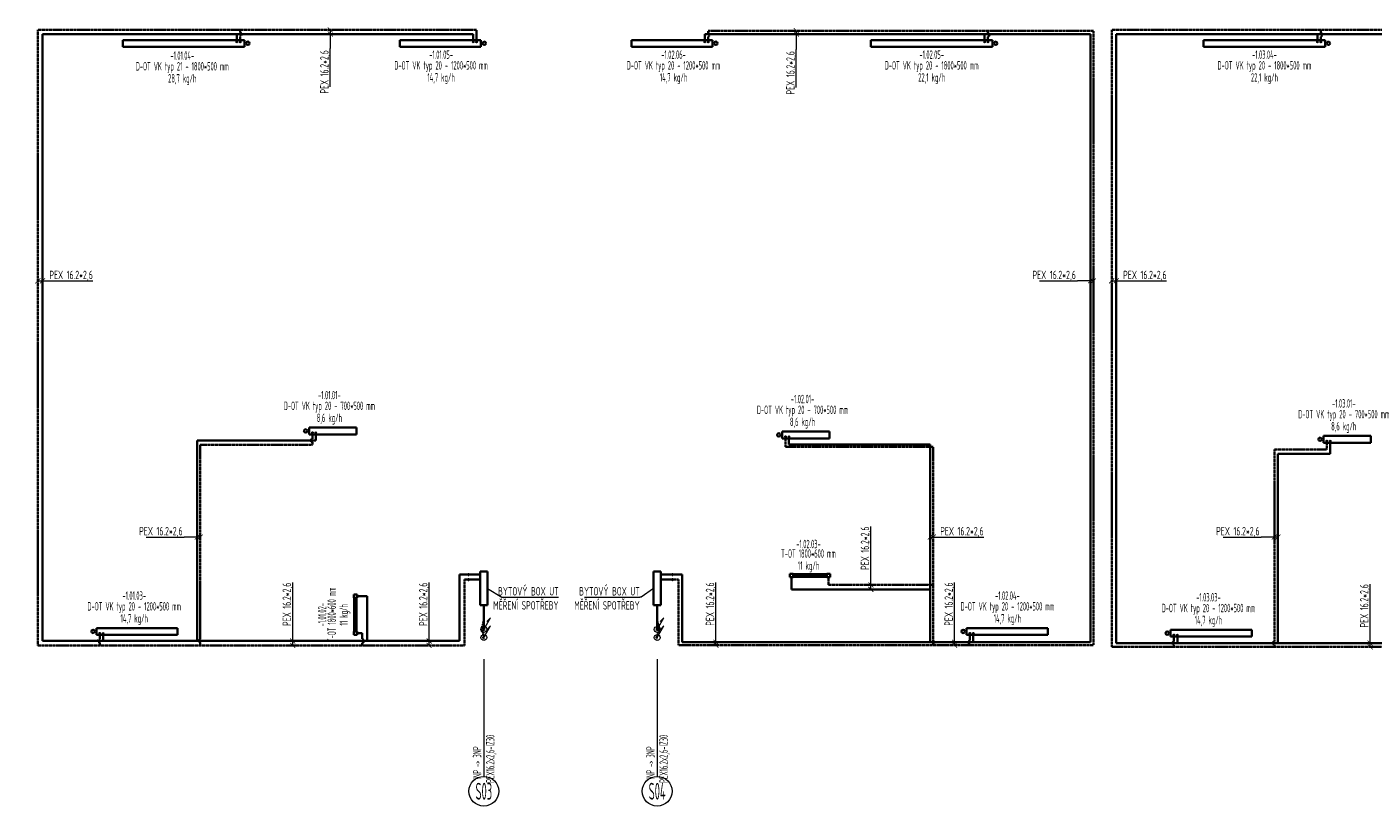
# Model space of a CAD drawing. Header units: millimetres. Extents: x -727 to 69715, y -15705 to 98123.
# Tile 191 of 256: x 25430 to 45349, y 1404 to 12942. Entities that reach past the tile are written whole.
import ezdxf
from ezdxf.enums import TextEntityAlignment as Align

# ---------------------------------------------------------------- set-up
doc = ezdxf.new("R2010")
doc.units = ezdxf.units.MM
doc.linetypes.add('VERDECKT', pattern=[9.525, 6.35, -3.175])
doc.linetypes.add('ČÁRKOVANÁ', pattern=[0.75, 0.5, -0.25])
for name, color, linetype, lineweight in [('JS_VYT_POPIS - OBECNĚ', 7, 'Continuous', 5), ('UT_IZOLACE - TEPELNÁ', 6, 'IZOLACE TEPELNA', 5), ('UT_KOTY - DIMENZE', 7, 'Continuous', 5), ('UT_POTRUBI - PŘÍVOD', 1, 'Continuous', 35), ('UT_POTRUBI - ZPÁTEČKA', 5, 'Continuous', 35), ('UT_SCHÉMA_PŘÍVOD', 10, 'Continuous', 35), ('UT_SCHÉMA_ZPÁTEČKA', 172, 'VERDECKT', 35), ('UT_ZAŘÍZENÍ - OT', 3, 'Continuous', 35), ('VZT_50 POPIS - OBECNE', 7, 'Continuous', 5), ('VZT_KOTY - DIMENZE', 7, 'Continuous', 5)]:
    doc.layers.add(name, color=color, linetype=linetype, lineweight=lineweight)
doc.styles.add('ISOCP 2.5', font='isocp.shx', dxfattribs={"width": 0.6, "height": 2.5})
doc.styles.get("Standard").update_dxf_attribs({"font": 'arial.ttf'})
doc.styles.add('VZT_POPIS', font='isocp.shx', dxfattribs={"width": 0.6, "height": 125})
doc.linetypes.add('IZOLACE TEPELNA', pattern='A,12.7,-1.5,["T",Standard,S=2.54,R=0,X=0,Y=-1.27],-3', length=17.2)

# ---------------------------------------------------------------- blocks, each defined once
blk = doc.blocks.new('_ArchTick')
at = {"color": 0, "linetype": 'ByBlock', "const_width": 0.15}
blk.add_lwpolyline([(-0.5, -0.5), (0.5, 0.5)], dxfattribs=at)

msp = doc.modelspace()

# ---------------------------------------------------------------- linework, layer by layer
at = {"layer": 'JS_VYT_POPIS - OBECNĚ'}
for p, q in [((32191, 3580), (32191, 1844)), ((34756, 3580), (34756, 1844))]:
    msp.add_line(p, q, dxfattribs=at)
for centre in [(32191, 1624), (34756, 1624)]:
    msp.add_circle(centre, 220, dxfattribs=at)
at = {"layer": 'UT_IZOLACE - TEPELNÁ', "ltscale": 10}
for centre in [(32191, 4020), (34756, 4020), (32191, 3900), (34756, 3900)]:
    msp.add_circle(centre, 44, dxfattribs=at)
at = {"layer": 'UT_KOTY - DIMENZE'}
for points in [[(29919, 12899), (29919, 12622)], [(29919, 12837), (29919, 12622)], [(36815, 12886), (36815, 12609)], [(36815, 12836), (36815, 12609)], [(29919, 12057), (29919, 12622)], [(36815, 12044), (36815, 12609)], [(25592, 9182), (25840, 9182)], [(25661, 9182), (25840, 9182)], [(25840, 9182), (26405, 9182)], [(40412, 9182), (40977, 9182)], [(41169, 9182), (40977, 9182)], [(41211, 9182), (40977, 9182)], [(41481, 9182), (41729, 9182)], [(41549, 9182), (41729, 9182)], [(41729, 9182), (42294, 9182)], [(27194, 5388), (27759, 5388)], [(27951, 5388), (27759, 5388)], [(27995, 5388), (27759, 5388)], [(37918, 4978), (37918, 5543)], [(38796, 5388), (39022, 5388)], [(38842, 5388), (39022, 5388)], [(39022, 5388), (39587, 5388)], [(43130, 5388), (43695, 5388)], [(43888, 5388), (43695, 5388)], [(43940, 5388), (43695, 5388)], [(37918, 4679), (37918, 4978)], [(37918, 4613), (37918, 4978)], [(29363, 4148), (29363, 4713)], [(31382, 4148), (31382, 4713)], [(35625, 4152), (35625, 4717)], [(39157, 4152), (39157, 4717)], [(45306, 4126), (45306, 4691)], [(29363, 3849), (29363, 4148)], [(29363, 3783), (29363, 4148)], [(31382, 3849), (31382, 4148)], [(31382, 3783), (31382, 4148)], [(35625, 3829), (35625, 4152)], [(35625, 3787), (35625, 4152)], [(39157, 3829), (39157, 4152)], [(39157, 3787), (39157, 4152)], [(45306, 3818), (45306, 4126)], [(45306, 3761), (45306, 4126)]]:
    msp.add_lwpolyline(points, dxfattribs=at)
at = {"layer": 'UT_POTRUBI - PŘÍVOD'}
for p, q in [((25661, 3849), (25661, 12837)), ((25661, 12837), (32034, 12837)), ((41169, 12836), (35460, 12836)), ((41169, 3829), (41169, 12836)), ((41548, 3818), (41548, 12833)), ((41548, 12833), (48083, 12833)), ((31956, 4831), (31831, 4831)), ((31831, 4831), (31831, 3849)), ((31964, 4831), (32136, 4831)), ((34982, 4831), (34811, 4831)), ((34990, 4831), (35127, 4831)), ((35127, 4831), (35127, 3829)), ((36743, 4795), (36743, 4613)), ((36743, 4613), (38796, 4613)), ((38796, 4613), (38796, 3829)), ((30316, 4514), (30465, 4513)), ((30465, 4513), (30463, 3849)), ((32191, 4377), (32191, 4030)), ((34756, 4377), (34756, 4030)), ((31831, 3849), (25661, 3849)), ((35127, 3829), (41169, 3829)), ((47565, 3818), (41548, 3818))]:
    msp.add_line(p, q, dxfattribs=at)
at = {"layer": 'UT_POTRUBI - PŘÍVOD', "linetype": 'Continuous'}
for p, q in [((28535, 12718), (28535, 12837)), ((32034, 12718), (32034, 12837)), ((35460, 12718), (35460, 12836)), ((39601, 12718), (39601, 12836)), ((44525, 12718), (44525, 12833)), ((29704, 6935), (29704, 6819)), ((36705, 6876), (36705, 6760)), ((44715, 6811), (44715, 6622)), ((32136, 4377), (32136, 4877)), ((32136, 4877), (32246, 4877)), ((32246, 4877), (32246, 4377)), ((34701, 4377), (34701, 4877)), ((34701, 4877), (34811, 4877)), ((34811, 4877), (34811, 4377)), ((32246, 4377), (32136, 4377)), ((34811, 4377), (34701, 4377)), ((26558, 3965), (26558, 3849)), ((39434, 3965), (39434, 3829)), ((42453, 3940), (42453, 3824))]:
    msp.add_line(p, q, dxfattribs=at)
at = {"layer": 'UT_POTRUBI - PŘÍVOD', "linetype": 'Continuous', "lineweight": 5}
for centre in [(28535, 12718), (32034, 12718), (35460, 12718), (39601, 12718), (44525, 12718), (29704, 6935), (36705, 6876), (44715, 6811), (26558, 3965), (39434, 3965), (42453, 3940)]:
    msp.add_circle(centre, 10, dxfattribs=at)
at = {"layer": 'UT_POTRUBI - PŘÍVOD', "linetype": 'Continuous'}
for centre, radius in [((31964, 4831), 8.1), ((34982, 4831), 8.1), ((32191, 4020), 10), ((34756, 4020), 10)]:
    msp.add_circle(centre, radius, dxfattribs=at)
at = {"layer": 'UT_POTRUBI - ZPÁTEČKA', "linetype": 'ČÁRKOVANÁ', "lineweight": 5, "ltscale": 150}
for centre in [(28585, 12718), (32084, 12718), (35510, 12718), (39651, 12718), (44575, 12718), (29654, 6935), (36655, 6876), (44665, 6811), (26508, 3965), (39384, 3965), (42403, 3940)]:
    msp.add_circle(centre, 10, dxfattribs=at)
at = {"layer": 'UT_SCHÉMA_PŘÍVOD'}
for p, q in [((29704, 6819), (27951, 6819)), ((27951, 6819), (27951, 3849)), ((38796, 6760), (36705, 6760)), ((38796, 4613), (38796, 6760)), ((44715, 6622), (43940, 6622)), ((43940, 6622), (43940, 3818))]:
    msp.add_line(p, q, dxfattribs=at)
at = {"layer": 'UT_SCHÉMA_ZPÁTEČKA', "ltscale": 0.3}
for p, q in [((25592, 3783), (25592, 12899)), ((25592, 12899), (32084, 12899)), ((28585, 12859), (28585, 12899)), ((28585, 12718), (28585, 12809)), ((41211, 12886), (35510, 12886)), ((35510, 12851), (35510, 12886)), ((35510, 12718), (35510, 12801)), ((39651, 12851), (39651, 12886)), ((39651, 12718), (39651, 12801)), ((41211, 3787), (41211, 12886)), ((41481, 3761), (41481, 12901)), ((41481, 12901), (48133, 12901)), ((44575, 12851), (44575, 12901)), ((44575, 12718), (44575, 12801)), ((36655, 6876), (36655, 6726)), ((44665, 6811), (44665, 6683)), ((29654, 6753), (27995, 6753)), ((27995, 6753), (27995, 3871)), ((38785, 6726), (36655, 6726)), ((38842, 6726), (38806, 6726)), ((38842, 4682), (38842, 6726)), ((44665, 6683), (43888, 6683)), ((43888, 6683), (43888, 3841)), ((37293, 4795), (37293, 4682)), ((31956, 4757), (31904, 4757)), ((31904, 4757), (31904, 3783)), ((34991, 4757), (35072, 4757)), ((35072, 4757), (35072, 3787)), ((37293, 4682), (38780, 4682)), ((38811, 4682), (38842, 4682)), ((38842, 4682), (38842, 3848)), ((32189, 4144), (32163, 4045)), ((32163, 4022), (32190, 3921)), ((34757, 4144), (34784, 4045)), ((34784, 4022), (34757, 3921)), ((35072, 3787), (41211, 3787)), ((38842, 3810), (38842, 3787)), ((31904, 3783), (25592, 3783)), ((47622, 3761), (41481, 3761))]:
    msp.add_line(p, q, dxfattribs=at)
at = {"layer": 'UT_SCHÉMA_ZPÁTEČKA'}
for p, q in [((32084, 12718), (32084, 12899)), ((29654, 6935), (29654, 6844)), ((29654, 6794), (29654, 6753)), ((31964, 4757), (32136, 4757)), ((34983, 4757), (34811, 4757)), ((26508, 3965), (26508, 3875)), ((26508, 3825), (26508, 3783)), ((27995, 3828), (27995, 3783)), ((30316, 3964), (30392, 3964)), ((30392, 3964), (30392, 3877)), ((30392, 3822), (30392, 3783)), ((39384, 3965), (39384, 3853)), ((39384, 3803), (39384, 3787)), ((42403, 3940), (42403, 3841)), ((42403, 3791), (42403, 3761)), ((43888, 3794), (43888, 3761))]:
    msp.add_line(p, q, dxfattribs=at)
at = {"layer": 'UT_SCHÉMA_ZPÁTEČKA', "ltscale": 0.3}
for centre, radius in [((31964, 4757), 8.1), ((34983, 4757), 8.1), ((32191, 3900), 10), ((34756, 3900), 10)]:
    msp.add_circle(centre, radius, dxfattribs=at)
for centre, radius, start, end in [((28585, 12834), 25, 270, 90), ((35510, 12826), 25, 270, 90), ((39651, 12826), 25, 270, 90), ((44575, 12826), 25, 270, 90), ((32205, 4034), 44, 165, 195), ((34741, 4034), 44, 345, 15), ((32147, 3910), 44, 360, 15), ((34799, 3910), 44, 165, 180)]:
    msp.add_arc(centre, radius, start, end, dxfattribs=at)
at = {"layer": 'UT_SCHÉMA_ZPÁTEČKA'}
for centre, radius, start, end in [((29654, 6819), 25, 90, 270), ((38796, 6726), 10.2, 0, 180), ((38796, 4682), 15.6, 0, 180), ((26508, 3850), 25, 90, 270), ((27995, 3849), 21.6, 90, 270), ((30392, 3849), 27.7, 270, 90), ((38842, 3829), 19.5, 270, 90), ((39384, 3828), 25, 90, 270), ((42403, 3816), 25, 90, 270), ((43888, 3818), 23.6, 90, 270)]:
    msp.add_arc(centre, radius, start, end, dxfattribs=at)
at = {"layer": 'UT_ZAŘÍZENÍ - OT', "linetype": 'Continuous'}
for p, q in [((28649, 12748), (26849, 12748)), ((26849, 12748), (26849, 12648)), ((28649, 12648), (28649, 12748)), ((32148, 12748), (30948, 12748)), ((30948, 12748), (30948, 12648)), ((32148, 12648), (32148, 12748)), ((35574, 12748), (34374, 12748)), ((34374, 12748), (34374, 12648)), ((35574, 12648), (35574, 12748)), ((39716, 12748), (37916, 12748)), ((37916, 12748), (37916, 12648)), ((39716, 12648), (39716, 12748)), ((44639, 12748), (42839, 12748)), ((42839, 12748), (42839, 12648)), ((44639, 12648), (44639, 12748)), ((26849, 12648), (28649, 12648)), ((30948, 12648), (32148, 12648)), ((34374, 12648), (35574, 12648)), ((37916, 12648), (39716, 12648)), ((42839, 12648), (44639, 12648)), ((29605, 7008), (30305, 7008)), ((29605, 6908), (29605, 7008)), ((30305, 7008), (30305, 6908)), ((30305, 6908), (29605, 6908)), ((36606, 6949), (37306, 6949)), ((36606, 6849), (36606, 6949)), ((37306, 6849), (36606, 6849)), ((37306, 6949), (37306, 6849)), ((44615, 6885), (45315, 6885)), ((44615, 6785), (44615, 6885)), ((45315, 6785), (44615, 6785)), ((45315, 6885), (45315, 6785)), ((36768, 4845), (36718, 4845)), ((36718, 4845), (36718, 4795)), ((36718, 4795), (36768, 4795)), ((36768, 4795), (36768, 4845)), ((36768, 4836), (37268, 4836)), ((36768, 4836), (37268, 4836)), ((36768, 4836), (37268, 4836)), ((36768, 4836), (37268, 4836)), ((36768, 4836), (37268, 4836)), ((36768, 4836), (37268, 4836)), ((36768, 4836), (37268, 4836)), ((36768, 4836), (37268, 4836)), ((36768, 4836), (37268, 4836)), ((36768, 4836), (37268, 4836)), ((36768, 4836), (37268, 4836)), ((36768, 4836), (37268, 4836)), ((36768, 4836), (37268, 4836)), ((36768, 4836), (37268, 4836)), ((36768, 4836), (37268, 4836)), ((36768, 4836), (37268, 4836)), ((36768, 4836), (37268, 4836)), ((36768, 4831), (37268, 4831)), ((36768, 4831), (37268, 4831)), ((36768, 4831), (37268, 4831)), ((36768, 4831), (37268, 4831)), ((36768, 4831), (37268, 4831)), ((36768, 4831), (37268, 4831)), ((36768, 4831), (37268, 4831)), ((36768, 4831), (37268, 4831)), ((36768, 4831), (37268, 4831)), ((36768, 4831), (37268, 4831)), ((36768, 4831), (37268, 4831)), ((36768, 4831), (37268, 4831)), ((36768, 4831), (37268, 4831)), ((36768, 4831), (37268, 4831)), ((36768, 4831), (37268, 4831)), ((36768, 4831), (37268, 4831)), ((36768, 4831), (37268, 4831)), ((36768, 4831), (37268, 4831)), ((36768, 4831), (37268, 4831)), ((36768, 4831), (37268, 4831)), ((36768, 4831), (37268, 4831)), ((36768, 4831), (37268, 4831)), ((36768, 4831), (37268, 4831)), ((36768, 4831), (37268, 4831)), ((36768, 4831), (37268, 4831)), ((36768, 4831), (37268, 4831)), ((36768, 4831), (37268, 4831)), ((36768, 4831), (37268, 4831)), ((36768, 4831), (37268, 4831)), ((36768, 4831), (37268, 4831)), ((36768, 4831), (37268, 4831)), ((36768, 4831), (37268, 4831)), ((36768, 4831), (37268, 4831)), ((36768, 4831), (37268, 4831)), ((36768, 4818), (37268, 4818)), ((36768, 4818), (37268, 4818)), ((36768, 4818), (37268, 4818)), ((36768, 4818), (37268, 4818)), ((36768, 4818), (37268, 4818)), ((36768, 4818), (37268, 4818)), ((36768, 4818), (37268, 4818)), ((36768, 4818), (37268, 4818)), ((36768, 4818), (37268, 4818)), ((36768, 4818), (37268, 4818)), ((36768, 4818), (37268, 4818)), ((36768, 4818), (37268, 4818)), ((36768, 4818), (37268, 4818)), ((36768, 4818), (37268, 4818)), ((36768, 4818), (37268, 4818)), ((36768, 4818), (37268, 4818)), ((36768, 4818), (37268, 4818)), ((36768, 4818), (37268, 4818)), ((36768, 4818), (37268, 4818)), ((36768, 4818), (37268, 4818)), ((36768, 4818), (37268, 4818)), ((36768, 4818), (37268, 4818)), ((36768, 4818), (37268, 4818)), ((36768, 4818), (37268, 4818)), ((36768, 4818), (37268, 4818)), ((36768, 4818), (37268, 4818)), ((36768, 4818), (37268, 4818)), ((36768, 4818), (37268, 4818)), ((36768, 4818), (37268, 4818)), ((36768, 4818), (37268, 4818)), ((36768, 4818), (37268, 4818)), ((36768, 4818), (37268, 4818)), ((36768, 4818), (37268, 4818)), ((36768, 4818), (37268, 4818)), ((36768, 4806), (37268, 4806)), ((36768, 4806), (37268, 4806)), ((36768, 4806), (37268, 4806)), ((36768, 4806), (37268, 4806)), ((36768, 4806), (37268, 4806)), ((36768, 4806), (37268, 4806)), ((36768, 4806), (37268, 4806)), ((36768, 4806), (37268, 4806)), ((36768, 4806), (37268, 4806)), ((36768, 4806), (37268, 4806)), ((36768, 4806), (37268, 4806)), ((36768, 4806), (37268, 4806)), ((36768, 4806), (37268, 4806)), ((36768, 4806), (37268, 4806)), ((36768, 4806), (37268, 4806)), ((36768, 4806), (37268, 4806)), ((36768, 4806), (37268, 4806)), ((36768, 4806), (37268, 4806)), ((36768, 4806), (37268, 4806)), ((36768, 4806), (37268, 4806)), ((36768, 4806), (37268, 4806)), ((36768, 4806), (37268, 4806)), ((36768, 4806), (37268, 4806)), ((36768, 4806), (37268, 4806)), ((36768, 4806), (37268, 4806)), ((36768, 4806), (37268, 4806)), ((36768, 4806), (37268, 4806)), ((36768, 4806), (37268, 4806)), ((36768, 4806), (37268, 4806)), ((36768, 4806), (37268, 4806)), ((36768, 4806), (37268, 4806)), ((36768, 4806), (37268, 4806)), ((36768, 4806), (37268, 4806)), ((36768, 4806), (37268, 4806)), ((36768, 4800), (37268, 4800)), ((36768, 4800), (37268, 4800)), ((36768, 4800), (37268, 4800)), ((36768, 4800), (37268, 4800)), ((36768, 4800), (37268, 4800)), ((36768, 4800), (37268, 4800)), ((36768, 4800), (37268, 4800)), ((36768, 4800), (37268, 4800)), ((36768, 4800), (37268, 4800)), ((36768, 4800), (37268, 4800)), ((36768, 4800), (37268, 4800)), ((36768, 4800), (37268, 4800)), ((36768, 4800), (37268, 4800)), ((36768, 4800), (37268, 4800)), ((36768, 4800), (37268, 4800)), ((36768, 4800), (37268, 4800)), ((36768, 4800), (37268, 4800)), ((37318, 4845), (37268, 4845)), ((37268, 4845), (37268, 4795)), ((37318, 4845), (37268, 4845)), ((37268, 4845), (37268, 4795)), ((37268, 4818), (37268, 4806)), ((37268, 4806), (37268, 4818)), ((37268, 4818), (37268, 4806)), ((37268, 4806), (37268, 4818)), ((37268, 4818), (37268, 4806)), ((37268, 4806), (37268, 4818)), ((37268, 4818), (37268, 4806)), ((37268, 4806), (37268, 4818)), ((37268, 4818), (37268, 4806)), ((37268, 4806), (37268, 4818)), ((37268, 4818), (37268, 4806)), ((37268, 4806), (37268, 4818)), ((37268, 4818), (37268, 4806)), ((37268, 4806), (37268, 4818)), ((37268, 4818), (37268, 4806)), ((37268, 4806), (37268, 4818)), ((37268, 4818), (37268, 4806)), ((37268, 4806), (37268, 4818)), ((37268, 4818), (37268, 4806)), ((37268, 4806), (37268, 4818)), ((37268, 4818), (37268, 4806)), ((37268, 4806), (37268, 4818)), ((37268, 4818), (37268, 4806)), ((37268, 4806), (37268, 4818)), ((37268, 4818), (37268, 4806)), ((37268, 4806), (37268, 4818)), ((37268, 4818), (37268, 4806)), ((37268, 4806), (37268, 4818)), ((37268, 4818), (37268, 4806)), ((37268, 4806), (37268, 4818)), ((37268, 4818), (37268, 4806)), ((37268, 4806), (37268, 4818)), ((37268, 4818), (37268, 4806)), ((37268, 4806), (37268, 4818)), ((37268, 4806), (37268, 4800)), ((37268, 4800), (37268, 4806)), ((37268, 4806), (37268, 4800)), ((37268, 4800), (37268, 4806)), ((37268, 4806), (37268, 4800)), ((37268, 4800), (37268, 4806)), ((37268, 4806), (37268, 4800)), ((37268, 4800), (37268, 4806)), ((37268, 4806), (37268, 4800)), ((37268, 4800), (37268, 4806)), ((37268, 4806), (37268, 4800)), ((37268, 4800), (37268, 4806)), ((37268, 4806), (37268, 4800)), ((37268, 4800), (37268, 4806)), ((37268, 4806), (37268, 4800)), ((37268, 4800), (37268, 4806)), ((37268, 4806), (37268, 4800)), ((37268, 4800), (37268, 4806)), ((37268, 4806), (37268, 4800)), ((37268, 4800), (37268, 4806)), ((37268, 4806), (37268, 4800)), ((37268, 4800), (37268, 4806)), ((37268, 4806), (37268, 4800)), ((37268, 4800), (37268, 4806)), ((37268, 4806), (37268, 4800)), ((37268, 4800), (37268, 4806)), ((37268, 4806), (37268, 4800)), ((37268, 4800), (37268, 4806)), ((37268, 4806), (37268, 4800)), ((37268, 4800), (37268, 4806)), ((37268, 4806), (37268, 4800)), ((37268, 4800), (37268, 4806)), ((37268, 4806), (37268, 4800)), ((37268, 4800), (37268, 4806)), ((37268, 4795), (37268, 4795)), ((37268, 4795), (37318, 4795)), ((37268, 4795), (37318, 4795)), ((37318, 4795), (37318, 4845)), ((37318, 4795), (37318, 4845)), ((30266, 4539), (30266, 4489)), ((30316, 4539), (30266, 4539)), ((30266, 4489), (30316, 4489)), ((30271, 4489), (30271, 3989)), ((30271, 4489), (30271, 3989)), ((30271, 4489), (30271, 3989)), ((30271, 4489), (30271, 3989)), ((30271, 4489), (30271, 3989)), ((30271, 4489), (30271, 3989)), ((30271, 4489), (30271, 3989)), ((30271, 4489), (30271, 3989)), ((30271, 4489), (30271, 3989)), ((30271, 4489), (30271, 3989)), ((30271, 4489), (30271, 3989)), ((30271, 4489), (30271, 3989)), ((30271, 4489), (30271, 3989)), ((30271, 4489), (30271, 3989)), ((30271, 4489), (30271, 3989)), ((30271, 4489), (30271, 3989)), ((30271, 4489), (30271, 3989)), ((30276, 4489), (30276, 3989)), ((30276, 4489), (30276, 3989)), ((30276, 4489), (30276, 3989)), ((30276, 4489), (30276, 3989)), ((30276, 4489), (30276, 3989)), ((30276, 4489), (30276, 3989)), ((30276, 4489), (30276, 3989)), ((30276, 4489), (30276, 3989)), ((30276, 4489), (30276, 3989)), ((30276, 4489), (30276, 3989)), ((30276, 4489), (30276, 3989)), ((30276, 4489), (30276, 3989)), ((30276, 4489), (30276, 3989)), ((30276, 4489), (30276, 3989)), ((30276, 4489), (30276, 3989)), ((30276, 4489), (30276, 3989)), ((30276, 4489), (30276, 3989)), ((30276, 4489), (30276, 3989)), ((30276, 4489), (30276, 3989)), ((30276, 4489), (30276, 3989)), ((30276, 4489), (30276, 3989)), ((30276, 4489), (30276, 3989)), ((30276, 4489), (30276, 3989)), ((30276, 4489), (30276, 3989)), ((30276, 4489), (30276, 3989)), ((30276, 4489), (30276, 3989)), ((30276, 4489), (30276, 3989)), ((30276, 4489), (30276, 3989)), ((30276, 4489), (30276, 3989)), ((30276, 4489), (30276, 3989)), ((30276, 4489), (30276, 3989)), ((30276, 4489), (30276, 3989)), ((30276, 4489), (30276, 3989)), ((30276, 4489), (30276, 3989)), ((30289, 4489), (30289, 3989)), ((30289, 4489), (30289, 3989)), ((30289, 4489), (30289, 3989)), ((30289, 4489), (30289, 3989)), ((30289, 4489), (30289, 3989)), ((30289, 4489), (30289, 3989)), ((30289, 4489), (30289, 3989)), ((30289, 4489), (30289, 3989)), ((30289, 4489), (30289, 3989)), ((30289, 4489), (30289, 3989)), ((30289, 4489), (30289, 3989)), ((30289, 4489), (30289, 3989)), ((30289, 4489), (30289, 3989)), ((30289, 4489), (30289, 3989)), ((30289, 4489), (30289, 3989)), ((30289, 4489), (30289, 3989)), ((30289, 4489), (30289, 3989)), ((30289, 4489), (30289, 3989)), ((30289, 4489), (30289, 3989)), ((30289, 4489), (30289, 3989)), ((30289, 4489), (30289, 3989)), ((30289, 4489), (30289, 3989)), ((30289, 4489), (30289, 3989)), ((30289, 4489), (30289, 3989)), ((30289, 4489), (30289, 3989)), ((30289, 4489), (30289, 3989)), ((30289, 4489), (30289, 3989)), ((30289, 4489), (30289, 3989)), ((30289, 4489), (30289, 3989)), ((30289, 4489), (30289, 3989)), ((30289, 4489), (30289, 3989)), ((30289, 4489), (30289, 3989)), ((30289, 4489), (30289, 3989)), ((30289, 4489), (30289, 3989)), ((30302, 4489), (30302, 3989)), ((30302, 4489), (30302, 3989)), ((30302, 4489), (30302, 3989)), ((30302, 4489), (30302, 3989)), ((30302, 4489), (30302, 3989)), ((30302, 4489), (30302, 3989)), ((30302, 4489), (30302, 3989)), ((30302, 4489), (30302, 3989)), ((30302, 4489), (30302, 3989)), ((30302, 4489), (30302, 3989)), ((30302, 4489), (30302, 3989)), ((30302, 4489), (30302, 3989)), ((30302, 4489), (30302, 3989)), ((30302, 4489), (30302, 3989)), ((30302, 4489), (30302, 3989)), ((30302, 4489), (30302, 3989)), ((30302, 4489), (30302, 3989)), ((30302, 4489), (30302, 3989)), ((30302, 4489), (30302, 3989)), ((30302, 4489), (30302, 3989)), ((30302, 4489), (30302, 3989)), ((30302, 4489), (30302, 3989)), ((30302, 4489), (30302, 3989)), ((30302, 4489), (30302, 3989)), ((30302, 4489), (30302, 3989)), ((30302, 4489), (30302, 3989)), ((30302, 4489), (30302, 3989)), ((30302, 4489), (30302, 3989)), ((30302, 4489), (30302, 3989)), ((30302, 4489), (30302, 3989)), ((30302, 4489), (30302, 3989)), ((30302, 4489), (30302, 3989)), ((30302, 4489), (30302, 3989)), ((30302, 4489), (30302, 3989)), ((30307, 4489), (30307, 3989)), ((30307, 4489), (30307, 3989)), ((30307, 4489), (30307, 3989)), ((30307, 4489), (30307, 3989)), ((30307, 4489), (30307, 3989)), ((30307, 4489), (30307, 3989)), ((30307, 4489), (30307, 3989)), ((30307, 4489), (30307, 3989)), ((30307, 4489), (30307, 3989)), ((30307, 4489), (30307, 3989)), ((30307, 4489), (30307, 3989)), ((30307, 4489), (30307, 3989)), ((30307, 4489), (30307, 3989)), ((30307, 4489), (30307, 3989)), ((30307, 4489), (30307, 3989)), ((30307, 4489), (30307, 3989)), ((30307, 4489), (30307, 3989)), ((30316, 4489), (30316, 4539)), ((26459, 4039), (27659, 4039)), ((26459, 3939), (26459, 4039)), ((27659, 4039), (27659, 3939)), ((30266, 3989), (30266, 3989)), ((30266, 3989), (30266, 3939)), ((30316, 3989), (30266, 3989)), ((30266, 3989), (30266, 3939)), ((30316, 3989), (30266, 3989)), ((30276, 3989), (30271, 3989)), ((30271, 3989), (30276, 3989)), ((30276, 3989), (30271, 3989)), ((30271, 3989), (30276, 3989)), ((30276, 3989), (30271, 3989)), ((30271, 3989), (30276, 3989)), ((30276, 3989), (30271, 3989)), ((30271, 3989), (30276, 3989)), ((30276, 3989), (30271, 3989)), ((30271, 3989), (30276, 3989)), ((30276, 3989), (30271, 3989)), ((30271, 3989), (30276, 3989)), ((30276, 3989), (30271, 3989)), ((30271, 3989), (30276, 3989)), ((30276, 3989), (30271, 3989)), ((30271, 3989), (30276, 3989)), ((30276, 3989), (30271, 3989)), ((30271, 3989), (30276, 3989)), ((30276, 3989), (30271, 3989)), ((30271, 3989), (30276, 3989)), ((30276, 3989), (30271, 3989)), ((30271, 3989), (30276, 3989)), ((30276, 3989), (30271, 3989)), ((30271, 3989), (30276, 3989)), ((30276, 3989), (30271, 3989)), ((30271, 3989), (30276, 3989)), ((30276, 3989), (30271, 3989)), ((30271, 3989), (30276, 3989)), ((30276, 3989), (30271, 3989)), ((30271, 3989), (30276, 3989)), ((30276, 3989), (30271, 3989)), ((30271, 3989), (30276, 3989)), ((30276, 3989), (30271, 3989)), ((30271, 3989), (30276, 3989)), ((30289, 3989), (30276, 3989)), ((30276, 3989), (30289, 3989)), ((30289, 3989), (30276, 3989)), ((30276, 3989), (30289, 3989)), ((30289, 3989), (30276, 3989)), ((30276, 3989), (30289, 3989)), ((30289, 3989), (30276, 3989)), ((30276, 3989), (30289, 3989)), ((30289, 3989), (30276, 3989)), ((30276, 3989), (30289, 3989)), ((30289, 3989), (30276, 3989)), ((30276, 3989), (30289, 3989)), ((30289, 3989), (30276, 3989)), ((30276, 3989), (30289, 3989)), ((30289, 3989), (30276, 3989)), ((30276, 3989), (30289, 3989)), ((30289, 3989), (30276, 3989)), ((30276, 3989), (30289, 3989)), ((30289, 3989), (30276, 3989)), ((30276, 3989), (30289, 3989)), ((30289, 3989), (30276, 3989)), ((30276, 3989), (30289, 3989)), ((30289, 3989), (30276, 3989)), ((30276, 3989), (30289, 3989)), ((30289, 3989), (30276, 3989)), ((30276, 3989), (30289, 3989)), ((30289, 3989), (30276, 3989)), ((30276, 3989), (30289, 3989)), ((30289, 3989), (30276, 3989)), ((30276, 3989), (30289, 3989)), ((30289, 3989), (30276, 3989)), ((30276, 3989), (30289, 3989)), ((30289, 3989), (30276, 3989)), ((30276, 3989), (30289, 3989)), ((30289, 3989), (30302, 3989)), ((30302, 3989), (30289, 3989)), ((30289, 3989), (30302, 3989)), ((30302, 3989), (30289, 3989)), ((30289, 3989), (30302, 3989)), ((30302, 3989), (30289, 3989)), ((30289, 3989), (30302, 3989)), ((30302, 3989), (30289, 3989)), ((30289, 3989), (30302, 3989)), ((30302, 3989), (30289, 3989)), ((30289, 3989), (30302, 3989)), ((30302, 3989), (30289, 3989)), ((30289, 3989), (30302, 3989)), ((30302, 3989), (30289, 3989)), ((30289, 3989), (30302, 3989)), ((30302, 3989), (30289, 3989)), ((30289, 3989), (30302, 3989)), ((30302, 3989), (30289, 3989)), ((30289, 3989), (30302, 3989)), ((30302, 3989), (30289, 3989)), ((30289, 3989), (30302, 3989)), ((30302, 3989), (30289, 3989)), ((30289, 3989), (30302, 3989)), ((30302, 3989), (30289, 3989)), ((30289, 3989), (30302, 3989)), ((30302, 3989), (30289, 3989)), ((30289, 3989), (30302, 3989)), ((30302, 3989), (30289, 3989)), ((30289, 3989), (30302, 3989)), ((30302, 3989), (30289, 3989)), ((30289, 3989), (30302, 3989)), ((30302, 3989), (30289, 3989)), ((30289, 3989), (30302, 3989)), ((30302, 3989), (30289, 3989)), ((30302, 3989), (30307, 3989)), ((30307, 3989), (30302, 3989)), ((30302, 3989), (30307, 3989)), ((30307, 3989), (30302, 3989)), ((30302, 3989), (30307, 3989)), ((30307, 3989), (30302, 3989)), ((30302, 3989), (30307, 3989)), ((30307, 3989), (30302, 3989)), ((30302, 3989), (30307, 3989)), ((30307, 3989), (30302, 3989)), ((30302, 3989), (30307, 3989)), ((30307, 3989), (30302, 3989)), ((30302, 3989), (30307, 3989)), ((30307, 3989), (30302, 3989)), ((30302, 3989), (30307, 3989)), ((30307, 3989), (30302, 3989)), ((30302, 3989), (30307, 3989)), ((30307, 3989), (30302, 3989)), ((30302, 3989), (30307, 3989)), ((30307, 3989), (30302, 3989)), ((30302, 3989), (30307, 3989)), ((30307, 3989), (30302, 3989)), ((30302, 3989), (30307, 3989)), ((30307, 3989), (30302, 3989)), ((30302, 3989), (30307, 3989)), ((30307, 3989), (30302, 3989)), ((30302, 3989), (30307, 3989)), ((30307, 3989), (30302, 3989)), ((30302, 3989), (30307, 3989)), ((30307, 3989), (30302, 3989)), ((30302, 3989), (30307, 3989)), ((30307, 3989), (30302, 3989)), ((30302, 3989), (30307, 3989)), ((30307, 3989), (30302, 3989)), ((30316, 3989), (30316, 3989)), ((30316, 3939), (30316, 3989)), ((30316, 3939), (30316, 3989)), ((39334, 4039), (40534, 4039)), ((39334, 3939), (39334, 4039)), ((40534, 4039), (40534, 3939)), ((42353, 4013), (43553, 4013)), ((42353, 3913), (42353, 4013)), ((43553, 4013), (43553, 3913)), ((27659, 3939), (26459, 3939)), ((30266, 3939), (30316, 3939)), ((30266, 3939), (30316, 3939)), ((40534, 3939), (39334, 3939)), ((43553, 3913), (42353, 3913))]:
    msp.add_line(p, q, dxfattribs=at)
for centre in [(28699, 12700), (32198, 12700), (35624, 12700), (39766, 12700), (44689, 12700), (29555, 6960), (36556, 6901), (44565, 6836), (26409, 3990), (39284, 3990), (42303, 3965)]:
    msp.add_circle(centre, 25, dxfattribs=at)
at = {"layer": 'VZT_50 POPIS - OBECNE'}
for p, q in [((32191, 4020), (32291, 4193)), ((32291, 4193), (32234, 4136)), ((34756, 4020), (34856, 4193)), ((34856, 4193), (34799, 4136)), ((32191, 3900), (32291, 4073)), ((32291, 4073), (32234, 4016)), ((34756, 3900), (34856, 4073)), ((34856, 4073), (34799, 4016))]:
    msp.add_line(p, q, dxfattribs=at)
at = {"layer": 'VZT_KOTY - DIMENZE', "linetype": 'ByBlock'}
for p, q in [((32455, 4497), (32477, 4497)), ((34521, 4497), (34499, 4497))]:
    msp.add_line(p, q, dxfattribs=at)
for points in [[(32246, 4627), (32455, 4497)], [(34701, 4627), (34521, 4497)], [(32477, 4497), (33297, 4497)], [(33679, 4497), (34499, 4497)]]:
    msp.add_lwpolyline(points, dxfattribs=at)

# ---------------------------------------------------------------- block references
at = {"layer": 'UT_KOTY - DIMENZE', "xscale": 75, "yscale": 75, "zscale": 75}
for p, rotation in [((29919, 12899), 90), ((29919, 12837), 90), ((36815, 12886), 90), ((36815, 12836), 90), ((25592, 9182), 180), ((25661, 9182), 180), ((41481, 9182), 180), ((41549, 9182), 180), ((38796, 5388), 180), ((38842, 5388), 180), ((37918, 4679), 270), ((37918, 4613), 270), ((29363, 3849), 270), ((29363, 3783), 270), ((31382, 3849), 270), ((31382, 3783), 270), ((35625, 3829), 270), ((35625, 3787), 270), ((39157, 3829), 270), ((39157, 3787), 270), ((45306, 3818), 270), ((45306, 3761), 270)]:
    msp.add_blockref('_ArchTick', p, dxfattribs=dict(at, rotation=rotation))
for p in [(41169, 9182), (41211, 9182), (27951, 5388), (27995, 5388), (43888, 5388), (43940, 5388)]:
    msp.add_blockref('_ArchTick', p, dxfattribs=at)

# ---------------------------------------------------------------- texts
at = {"layer": 'JS_VYT_POPIS - OBECNĚ', "style": 'VZT_POPIS', "width": 0.5}
for s, height, p in [('-1.01.04-', 125, (27729, 12518)), ('-1.01.05-', 125, (31559, 12532)), ('-1.02.06-', 125, (34998, 12532)), ('-1.02.05-', 125, (38818, 12532)), ('-1.03.04-', 125, (43742, 12532)), ('D-OT VK typ 21 - 1800*500 mm', 125, (27729, 12359)), ('D-OT VK typ 20 - 1200*500 mm', 125, (31559, 12373)), ('D-OT VK typ 20 - 1200*500 mm', 125, (34998, 12373)), ('D-OT VK typ 20 - 1800*500 mm', 125, (38818, 12373)), ('D-OT VK typ 20 - 1800*500 mm', 125, (43742, 12373)), ('28,7 kg/h', 125, (27729, 12181)), ('14,7 kg/h', 125, (31559, 12195)), ('14,7 kg/h', 125, (34998, 12195)), ('22,1 kg/h', 125, (38818, 12195)), ('22,1 kg/h', 125, (43742, 12195)), ('D-OT VK typ 20 - 700*500 mm', 125, (29906, 7332)), ('-1.01.01-', 125, (29906, 7491)), ('-1.02.01-', 125, (36907, 7432)), ('-1.03.01-', 125, (44916, 7367)), ('8,6 kg/h', 125, (29906, 7154)), ('D-OT VK typ 20 - 700*500 mm', 125, (36907, 7273)), ('D-OT VK typ 20 - 700*500 mm', 125, (44916, 7208)), ('8,6 kg/h', 125, (36907, 7095)), ('8,6 kg/h', 125, (44916, 7030)), ('T-OT 1800*600 mm', 125, (36995, 5144)), ('-1.02.03-', 125, (36995, 5285)), ('11 kg/h', 125, (36995, 4966)), ('-1.01.03-', 125, (27018, 4521)), ('-1.02.04-', 125, (39938, 4521)), ('D-OT VK typ 20 - 1200*500 mm', 125, (27018, 4362)), ('D-OT VK typ 20 - 1200*500 mm', 125, (39938, 4362)), ('D-OT VK typ 20 - 1200*500 mm', 125, (42913, 4337)), ('-1.03.03-', 125, (42913, 4496)), ('14,7 kg/h', 125, (27018, 4184)), ('14,7 kg/h', 125, (39938, 4184)), ('14,7 kg/h', 125, (42913, 4159)), ('S03', 250, (32191, 1624)), ('S04', 250, (34756, 1624))]:
    msp.add_text(s, height=height, dxfattribs=at).set_placement(p, align=Align.MIDDLE_CENTER)
for s, p in [('T-OT 1800*600 mm', (29940, 4237)), ('-1.01.02-', (29798, 4237)), ('11 kg/h', (30117, 4237))]:
    msp.add_text(s, height=125, rotation=90, dxfattribs=at).set_placement(p, align=Align.MIDDLE_CENTER)
for s, p in [('PEX16.2x2,6-IZ30', (32386, 2460)), ('PEX16.2x2,6-IZ30', (34951, 2460)), ('1NP -> 3NP', (32191, 2288)), ('1NP -> 3NP', (34756, 2288))]:
    msp.add_text(s, height=125, rotation=90, dxfattribs=at).set_placement(p, align=Align.BOTTOM_RIGHT)
at = {"layer": 'UT_KOTY - DIMENZE', "char_height": 125, "attachment_point": 3, "rotation": 90, "style": 'ISOCP 2.5'}
for insert in [(29769, 12597), (36665, 12584), (37768, 5543), (29213, 4713), (31232, 4713), (35475, 4717), (39007, 4717), (45156, 4691)]:
    msp.add_mtext('PEX 16.2*2,6', dxfattribs=dict(at, insert=insert))
at = {"layer": 'UT_KOTY - DIMENZE', "char_height": 125, "attachment_point": 3, "style": 'ISOCP 2.5'}
for insert in [(26405, 9332), (40952, 9332), (42294, 9332), (27734, 5538), (39587, 5538), (43670, 5538)]:
    msp.add_mtext('PEX 16.2*2,6', dxfattribs=dict(at, insert=insert))
at = {"layer": 'VZT_KOTY - DIMENZE', "char_height": 125, "attachment_point": 3, "style": 'VZT_POPIS'}
for insert in [(33297, 4647), (34497, 4647)]:
    msp.add_mtext('BYTOVÝ BOX UT\\PMĚŘENÍ SPOTŘEBY', dxfattribs=dict(at, insert=insert))

doc.saveas('drawing.dxf')
